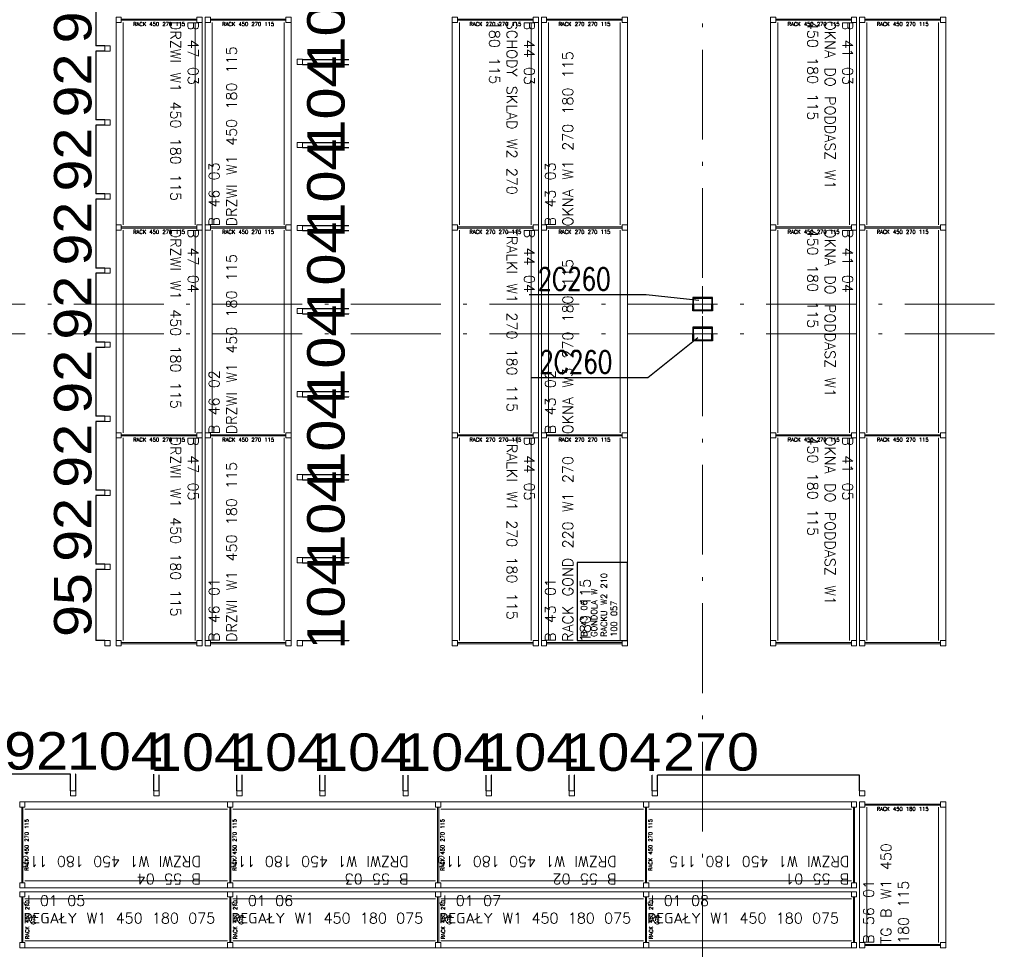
# Model space of a CAD drawing. Extents: x 153948 to 285449, y -89387 to -60195.
# Tile 39 of 108: x 255048 to 256363, y -81102 to -79859. Entities that reach past the tile are written whole.
import ezdxf

# ---------------------------------------------------------------- set-up
doc = ezdxf.new("R2010")
doc.units = 0
doc.header["$LTSCALE"] = 100
doc.header["$MEASUREMENT"] = 0
doc.header["$PDMODE"] = 1
doc.linetypes.add('ACAD_ISO10W100', pattern=[18.5, 12, -3, 0.5, -3])
doc.layers.get('0').update_dxf_attribs({"linetype": 'CONTINUOUS'})
doc.layers.get('DEFPOINTS').update_dxf_attribs({"linetype": 'CONTINUOUS'})
for name, color, linetype in [('1', 2, 'CONTINUOUS'), ('G DRZWI 220', 5, 'CONTINUOUS'), ('K-STA', 2, 'CONTINUOUS'), ('RS Minimasa VBA', 7, 'CONTINUOUS'), ('TEXT', 11, 'CONTINUOUS')]:
    doc.layers.add(name, color=color, linetype=linetype)
for name, color, linetype, lineweight in [('OSIE', 8, 'ACAD_ISO10W100', 15), ('R450', 1, 'CONTINUOUS', 13), ('RS REGAŁY', 7, 'CONTINUOUS', 13)]:
    doc.layers.add(name, color=color, linetype=linetype, lineweight=lineweight)
doc.styles.add('arial', font='arial.ttf', dxfattribs={"width": 1.1})
doc.styles.get("Standard").update_dxf_attribs({"font": 'txt.shx'})
doc.styles.add('TXT3', font='SIMPLEX.SHX', dxfattribs={"width": 0.75, "height": 40})
doc.dimstyles.new('srodek', dxfattribs={"dimscale": 100, "dimtxt": 0.5, "dimasz": 0.002, "dimexe": 0, "dimexo": 0, "dimgap": 0.05, "dimtad": 1, "dimjust": 2, "dimrnd": 0.5, "dimzin": 12, "dimtxsty": 'arial', "dimblk": 'ARCHTICK', "dimcen": 0.002, "dimclrt": 7, "dimazin": 0, "dimtfac": 1, "dimtix": 1, "dimtofl": 0, "dimtmove": 2, "dimatfit": 3, "dimldrblk": 'DOT', "dimfxl": 1, "dimtolj": 1, "dimtzin": 0, "dimarcsym": 0})

# ---------------------------------------------------------------- blocks, each defined once
blk = doc.blocks.new('SC260X2')
at = {"layer": '1'}
for points in [[(-13, 9), (-13, 0), (-12.4, 0), (-12.1, 7, -0.401015), (-11.1, 7.9), (11.1, 7.9, -0.401015), (12.1, 7), (12.4, 0), (13, 0), (13, 9)], [(-13, -9), (-13, 0), (-12.4, 0), (-12.1, -7, 0.401015), (-11.1, -7.9), (11.1, -7.9, 0.401015), (12.1, -7), (12.4, 0), (13, 0), (13, -9)]]:
    blk.add_lwpolyline(points, format="xyb", close=True, dxfattribs=at)
blk = doc.blocks.new('_ARCHTICK')
at = {"color": 0, "linetype": 'ByBlock', "const_width": 0.15}
blk.add_lwpolyline([(-0.5, -0.5), (0.5, 0.5)], dxfattribs=at)
blk = doc.blocks.new('*D784')
at = {"layer": 'DEFPOINTS', "color": 0, "transparency": 16777216}
for p in [(255900.1, -80869.1), (255900.1, -80890.1), (256170.1, -80890.1)]:
    blk.add_point(p, dxfattribs=at)
at = {"layer": 'R450', "color": 0, "lineweight": -2, "transparency": 16777216}
for p, q in [((255900.1, -80890.1), (255900.1, -80869.1)), ((256170.1, -80869.1), (255900.1, -80869.1)), ((256170.1, -80890.1), (256170.1, -80869.1))]:
    blk.add_line(p, q, dxfattribs=at)
at = {"layer": 'R450', "color": 0, "lineweight": -2, "transparency": 16777216, "xscale": 0.2, "yscale": 0.2, "zscale": 0.2, "rotation": 180}
blk.add_blockref('_ARCHTICK', (255900.1, -80869.1), dxfattribs=at)
at = {"layer": 'R450', "color": 0, "lineweight": -2, "transparency": 16777216, "xscale": 0.2, "yscale": 0.2, "zscale": 0.2}
blk.add_blockref('_ARCHTICK', (256170.1, -80869.1), dxfattribs=at)
at = {"layer": 'R450', "color": 7, "transparency": 16777216, "insert": (255971.5, -80838.6), "char_height": 50, "attachment_point": 5, "style": 'arial'}
blk.add_mtext('\\A1;270', dxfattribs=at)
blk = doc.blocks.new('_Dot')
at = {"color": 0, "linetype": 'ByBlock', "lineweight": -2}
blk.add_line((-0.5, 0), (-1, 0), dxfattribs=at)
at = {"color": 0, "linetype": 'ByBlock', "const_width": 0.5}
blk.add_lwpolyline([(-0.25, 0, 1), (0.25, 0, 1)], format="xyb", close=True, dxfattribs=at)
blk = doc.blocks.new('*D785')
at = {"layer": 'DEFPOINTS', "color": 0, "transparency": 16777216}
for p in [(255893.1, -80869.4), (255789.1, -80890.1), (255893.1, -80890.1)]:
    blk.add_point(p, dxfattribs=at)
at = {"layer": 'R450', "color": 0, "lineweight": -2, "transparency": 16777216}
for p, q in [((255789.1, -80869.4), (255788.9, -80869.4)), ((255789.1, -80890.1), (255789.1, -80869.4)), ((255893.1, -80890.1), (255893.1, -80869.4)), ((255893.1, -80869.4), (255893.3, -80869.4))]:
    blk.add_line(p, q, dxfattribs=at)
at = {"layer": 'R450', "color": 0, "lineweight": -2, "transparency": 16777216, "xscale": 0.2, "yscale": 0.2, "zscale": 0.2}
blk.add_blockref('_ARCHTICK', (255789.1, -80869.4), dxfattribs=at)
at = {"layer": 'R450', "color": 0, "lineweight": -2, "transparency": 16777216, "xscale": 0.2, "yscale": 0.2, "zscale": 0.2, "rotation": 180}
blk.add_blockref('_ARCHTICK', (255893.1, -80869.4), dxfattribs=at)
at = {"layer": 'R450', "color": 7, "transparency": 16777216, "insert": (255841.1, -80838.9), "char_height": 50, "attachment_point": 5, "style": 'arial'}
blk.add_mtext('\\A1;104', dxfattribs=at)
blk = doc.blocks.new('*D786')
at = {"layer": 'DEFPOINTS', "color": 0, "transparency": 16777216}
for p in [(255678.1, -80869.4), (255678.1, -80890.1), (255782.1, -80890.1)]:
    blk.add_point(p, dxfattribs=at)
at = {"layer": 'R450', "color": 0, "lineweight": -2, "transparency": 16777216}
for p, q in [((255678.1, -80869.4), (255677.9, -80869.4)), ((255678.1, -80890.1), (255678.1, -80869.4)), ((255782.1, -80890.1), (255782.1, -80869.4)), ((255782.1, -80869.4), (255782.3, -80869.4))]:
    blk.add_line(p, q, dxfattribs=at)
at = {"layer": 'R450', "color": 0, "lineweight": -2, "transparency": 16777216, "xscale": 0.2, "yscale": 0.2, "zscale": 0.2}
blk.add_blockref('_ARCHTICK', (255678.1, -80869.4), dxfattribs=at)
at = {"layer": 'R450', "color": 0, "lineweight": -2, "transparency": 16777216, "xscale": 0.2, "yscale": 0.2, "zscale": 0.2, "rotation": 180}
blk.add_blockref('_ARCHTICK', (255782.1, -80869.4), dxfattribs=at)
at = {"layer": 'R450', "color": 7, "transparency": 16777216, "insert": (255730.1, -80838.9), "char_height": 50, "attachment_point": 5, "style": 'arial'}
blk.add_mtext('\\A1;104', dxfattribs=at)
blk = doc.blocks.new('*D787')
at = {"layer": 'DEFPOINTS', "color": 0, "transparency": 16777216}
for p in [(255567.1, -80869.4), (255567.1, -80890.1), (255671.1, -80890.1)]:
    blk.add_point(p, dxfattribs=at)
at = {"layer": 'R450', "color": 0, "lineweight": -2, "transparency": 16777216}
for p, q in [((255567.1, -80869.4), (255566.9, -80869.4)), ((255567.1, -80890.1), (255567.1, -80869.4)), ((255671.1, -80890.1), (255671.1, -80869.4)), ((255671.1, -80869.4), (255671.3, -80869.4))]:
    blk.add_line(p, q, dxfattribs=at)
at = {"layer": 'R450', "color": 0, "lineweight": -2, "transparency": 16777216, "xscale": 0.2, "yscale": 0.2, "zscale": 0.2}
blk.add_blockref('_ARCHTICK', (255567.1, -80869.4), dxfattribs=at)
at = {"layer": 'R450', "color": 0, "lineweight": -2, "transparency": 16777216, "xscale": 0.2, "yscale": 0.2, "zscale": 0.2, "rotation": 180}
blk.add_blockref('_ARCHTICK', (255671.1, -80869.4), dxfattribs=at)
at = {"layer": 'R450', "color": 7, "transparency": 16777216, "insert": (255619.1, -80838.9), "char_height": 50, "attachment_point": 5, "style": 'arial'}
blk.add_mtext('\\A1;104', dxfattribs=at)
blk = doc.blocks.new('*D788')
at = {"layer": 'DEFPOINTS', "color": 0, "transparency": 16777216}
for p in [(255456.1, -80869.4), (255456.1, -80890.1), (255560.1, -80890.1)]:
    blk.add_point(p, dxfattribs=at)
at = {"layer": 'R450', "color": 0, "lineweight": -2, "transparency": 16777216}
for p, q in [((255456.1, -80869.4), (255455.9, -80869.4)), ((255456.1, -80890.1), (255456.1, -80869.4)), ((255560.1, -80890.1), (255560.1, -80869.4)), ((255560.1, -80869.4), (255560.3, -80869.4))]:
    blk.add_line(p, q, dxfattribs=at)
at = {"layer": 'R450', "color": 0, "lineweight": -2, "transparency": 16777216, "xscale": 0.2, "yscale": 0.2, "zscale": 0.2}
blk.add_blockref('_ARCHTICK', (255456.1, -80869.4), dxfattribs=at)
at = {"layer": 'R450', "color": 0, "lineweight": -2, "transparency": 16777216, "xscale": 0.2, "yscale": 0.2, "zscale": 0.2, "rotation": 180}
blk.add_blockref('_ARCHTICK', (255560.1, -80869.4), dxfattribs=at)
at = {"layer": 'R450', "color": 7, "transparency": 16777216, "insert": (255508.1, -80838.9), "char_height": 50, "attachment_point": 5, "style": 'arial'}
blk.add_mtext('\\A1;104', dxfattribs=at)
blk = doc.blocks.new('*D789')
at = {"layer": 'DEFPOINTS', "color": 0, "transparency": 16777216}
for p in [(255122.9, -80868), (255122.9, -80890.1), (255227.1, -80890.1)]:
    blk.add_point(p, dxfattribs=at)
at = {"layer": 'R450', "color": 0, "lineweight": -2, "transparency": 16777216}
for p, q in [((255122.9, -80868), (255122.7, -80868)), ((255122.9, -80890.1), (255122.9, -80868)), ((255227.1, -80890.1), (255227.1, -80868)), ((255227.1, -80868), (255227.3, -80868))]:
    blk.add_line(p, q, dxfattribs=at)
at = {"layer": 'R450', "color": 0, "lineweight": -2, "transparency": 16777216, "xscale": 0.2, "yscale": 0.2, "zscale": 0.2}
blk.add_blockref('_ARCHTICK', (255122.9, -80868), dxfattribs=at)
at = {"layer": 'R450', "color": 0, "lineweight": -2, "transparency": 16777216, "xscale": 0.2, "yscale": 0.2, "zscale": 0.2, "rotation": 180}
blk.add_blockref('_ARCHTICK', (255227.1, -80868), dxfattribs=at)
at = {"layer": 'R450', "color": 7, "transparency": 16777216, "insert": (255175, -80837.5), "char_height": 50, "attachment_point": 5, "style": 'arial'}
blk.add_mtext('\\A1;104', dxfattribs=at)
blk = doc.blocks.new('*D790')
at = {"layer": 'DEFPOINTS', "color": 0, "transparency": 16777216}
for p in [(255345.1, -80869.4), (255345.1, -80890.1), (255449.1, -80890.1)]:
    blk.add_point(p, dxfattribs=at)
at = {"layer": 'R450', "color": 0, "lineweight": -2, "transparency": 16777216}
for p, q in [((255345.1, -80869.4), (255344.9, -80869.4)), ((255345.1, -80890.1), (255345.1, -80869.4)), ((255449.1, -80890.1), (255449.1, -80869.4)), ((255449.1, -80869.4), (255449.3, -80869.4))]:
    blk.add_line(p, q, dxfattribs=at)
at = {"layer": 'R450', "color": 0, "lineweight": -2, "transparency": 16777216, "xscale": 0.2, "yscale": 0.2, "zscale": 0.2}
blk.add_blockref('_ARCHTICK', (255345.1, -80869.4), dxfattribs=at)
at = {"layer": 'R450', "color": 0, "lineweight": -2, "transparency": 16777216, "xscale": 0.2, "yscale": 0.2, "zscale": 0.2, "rotation": 180}
blk.add_blockref('_ARCHTICK', (255449.1, -80869.4), dxfattribs=at)
at = {"layer": 'R450', "color": 7, "transparency": 16777216, "insert": (255397.1, -80838.9), "char_height": 50, "attachment_point": 5, "style": 'arial'}
blk.add_mtext('\\A1;104', dxfattribs=at)
blk = doc.blocks.new('*D791')
at = {"layer": 'DEFPOINTS', "color": 0, "transparency": 16777216}
for p in [(255234.1, -80869.4), (255234.1, -80890.1), (255338.1, -80890.1)]:
    blk.add_point(p, dxfattribs=at)
at = {"layer": 'R450', "color": 0, "lineweight": -2, "transparency": 16777216}
for p, q in [((255234.1, -80869.4), (255233.9, -80869.4)), ((255234.1, -80890.1), (255234.1, -80869.4)), ((255338.1, -80890.1), (255338.1, -80869.4)), ((255338.1, -80869.4), (255338.3, -80869.4))]:
    blk.add_line(p, q, dxfattribs=at)
at = {"layer": 'R450', "color": 0, "lineweight": -2, "transparency": 16777216, "xscale": 0.2, "yscale": 0.2, "zscale": 0.2}
blk.add_blockref('_ARCHTICK', (255234.1, -80869.4), dxfattribs=at)
at = {"layer": 'R450', "color": 0, "lineweight": -2, "transparency": 16777216, "xscale": 0.2, "yscale": 0.2, "zscale": 0.2, "rotation": 180}
blk.add_blockref('_ARCHTICK', (255338.1, -80869.4), dxfattribs=at)
at = {"layer": 'R450', "color": 7, "transparency": 16777216, "insert": (255286.1, -80838.9), "char_height": 50, "attachment_point": 5, "style": 'arial'}
blk.add_mtext('\\A1;104', dxfattribs=at)
blk = doc.blocks.new('*D792')
at = {"layer": 'DEFPOINTS', "color": 0, "transparency": 16777216}
for p in [(255023.9, -80867.8), (255023.9, -80890.1), (255115.9, -80890.1)]:
    blk.add_point(p, dxfattribs=at)
at = {"layer": 'R450', "color": 0, "lineweight": -2, "transparency": 16777216}
for p, q in [((255023.9, -80890.1), (255023.9, -80867.8)), ((255115.9, -80867.8), (255023.9, -80867.8)), ((255115.9, -80890.1), (255115.9, -80867.8))]:
    blk.add_line(p, q, dxfattribs=at)
at = {"layer": 'R450', "color": 0, "lineweight": -2, "transparency": 16777216, "xscale": 0.2, "yscale": 0.2, "zscale": 0.2, "rotation": 180}
blk.add_blockref('_ARCHTICK', (255023.9, -80867.8), dxfattribs=at)
at = {"layer": 'R450', "color": 0, "lineweight": -2, "transparency": 16777216, "xscale": 0.2, "yscale": 0.2, "zscale": 0.2}
blk.add_blockref('_ARCHTICK', (255115.9, -80867.8), dxfattribs=at)
at = {"layer": 'R450', "color": 7, "transparency": 16777216, "insert": (255069.9, -80837.2), "char_height": 50, "attachment_point": 5, "style": 'arial'}
blk.add_mtext('\\A1;92', dxfattribs=at)
blk = doc.blocks.new('*D796')
at = {"layer": 'DEFPOINTS', "color": 0, "transparency": 16777216}
for p in [(255161.7, -80594.4), (255149.7, -80689.4), (255161.7, -80689.4)]:
    blk.add_point(p, dxfattribs=at)
at = {"layer": 'R450', "color": 0, "lineweight": -2, "transparency": 16777216}
for p, q in [((255161.7, -80594.4), (255149.7, -80594.4)), ((255149.7, -80594.4), (255149.7, -80689.4)), ((255161.7, -80689.4), (255149.7, -80689.4))]:
    blk.add_line(p, q, dxfattribs=at)
at = {"layer": 'R450', "color": 0, "lineweight": -2, "transparency": 16777216, "xscale": 0.2, "yscale": 0.2, "zscale": 0.2}
for p, rotation in [((255149.7, -80594.4), 90), ((255149.7, -80689.4), 270)]:
    blk.add_blockref('_ARCHTICK', p, dxfattribs=dict(at, rotation=rotation))
at = {"layer": 'R450', "color": 7, "transparency": 16777216, "insert": (255119.1, -80641.9), "char_height": 50, "attachment_point": 5, "rotation": 90, "style": 'arial'}
blk.add_mtext('\\A1;95', dxfattribs=at)
blk = doc.blocks.new('*D720')
at = {"layer": 'DEFPOINTS', "color": 0, "transparency": 16777216}
for p in [(255161.7, -80495.4), (255149.7, -80587.4), (255161.7, -80587.4)]:
    blk.add_point(p, dxfattribs=at)
at = {"layer": 'R450', "color": 0, "lineweight": -2, "transparency": 16777216}
for p, q in [((255161.7, -80495.4), (255149.7, -80495.4)), ((255149.7, -80495.4), (255149.7, -80587.4)), ((255161.7, -80587.4), (255149.7, -80587.4))]:
    blk.add_line(p, q, dxfattribs=at)
at = {"layer": 'R450', "color": 0, "lineweight": -2, "transparency": 16777216, "xscale": 0.2, "yscale": 0.2, "zscale": 0.2}
for p, rotation in [((255149.7, -80495.4), 90), ((255149.7, -80587.4), 270)]:
    blk.add_blockref('_ARCHTICK', p, dxfattribs=dict(at, rotation=rotation))
at = {"layer": 'R450', "color": 7, "transparency": 16777216, "insert": (255119.1, -80541.4), "char_height": 50, "attachment_point": 5, "rotation": 90, "style": 'arial'}
blk.add_mtext('\\A1;92', dxfattribs=at)
blk = doc.blocks.new('*D721')
at = {"layer": 'DEFPOINTS', "color": 0, "transparency": 16777216}
for p in [(255161.7, -80396.4), (255149.7, -80488.4), (255161.7, -80488.4)]:
    blk.add_point(p, dxfattribs=at)
at = {"layer": 'R450', "color": 0, "lineweight": -2, "transparency": 16777216}
for p, q in [((255161.7, -80396.4), (255149.7, -80396.4)), ((255149.7, -80396.4), (255149.7, -80488.4)), ((255161.7, -80488.4), (255149.7, -80488.4))]:
    blk.add_line(p, q, dxfattribs=at)
at = {"layer": 'R450', "color": 0, "lineweight": -2, "transparency": 16777216, "xscale": 0.2, "yscale": 0.2, "zscale": 0.2}
for p, rotation in [((255149.7, -80396.4), 90), ((255149.7, -80488.4), 270)]:
    blk.add_blockref('_ARCHTICK', p, dxfattribs=dict(at, rotation=rotation))
at = {"layer": 'R450', "color": 7, "transparency": 16777216, "insert": (255119.1, -80442.4), "char_height": 50, "attachment_point": 5, "rotation": 90, "style": 'arial'}
blk.add_mtext('\\A1;92', dxfattribs=at)
blk = doc.blocks.new('*D722')
at = {"layer": 'DEFPOINTS', "color": 0, "transparency": 16777216}
for p in [(255161.7, -80297.4), (255149.7, -80389.4), (255161.7, -80389.4)]:
    blk.add_point(p, dxfattribs=at)
at = {"layer": 'R450', "color": 0, "lineweight": -2, "transparency": 16777216}
for p, q in [((255161.7, -80297.4), (255149.7, -80297.4)), ((255149.7, -80297.4), (255149.7, -80389.4)), ((255161.7, -80389.4), (255149.7, -80389.4))]:
    blk.add_line(p, q, dxfattribs=at)
at = {"layer": 'R450', "color": 0, "lineweight": -2, "transparency": 16777216, "xscale": 0.2, "yscale": 0.2, "zscale": 0.2}
for p, rotation in [((255149.7, -80297.4), 90), ((255149.7, -80389.4), 270)]:
    blk.add_blockref('_ARCHTICK', p, dxfattribs=dict(at, rotation=rotation))
at = {"layer": 'R450', "color": 7, "transparency": 16777216, "insert": (255119.1, -80343.4), "char_height": 50, "attachment_point": 5, "rotation": 90, "style": 'arial'}
blk.add_mtext('\\A1;92', dxfattribs=at)
blk = doc.blocks.new('*D723')
at = {"layer": 'DEFPOINTS', "color": 0, "transparency": 16777216}
for p in [(255161.7, -80198.4), (255149.7, -80290.4), (255161.7, -80290.4)]:
    blk.add_point(p, dxfattribs=at)
at = {"layer": 'R450', "color": 0, "lineweight": -2, "transparency": 16777216}
for p, q in [((255161.7, -80198.4), (255149.7, -80198.4)), ((255149.7, -80198.4), (255149.7, -80290.4)), ((255161.7, -80290.4), (255149.7, -80290.4))]:
    blk.add_line(p, q, dxfattribs=at)
at = {"layer": 'R450', "color": 0, "lineweight": -2, "transparency": 16777216, "xscale": 0.2, "yscale": 0.2, "zscale": 0.2}
for p, rotation in [((255149.7, -80198.4), 90), ((255149.7, -80290.4), 270)]:
    blk.add_blockref('_ARCHTICK', p, dxfattribs=dict(at, rotation=rotation))
at = {"layer": 'R450', "color": 7, "transparency": 16777216, "insert": (255119.1, -80244.4), "char_height": 50, "attachment_point": 5, "rotation": 90, "style": 'arial'}
blk.add_mtext('\\A1;92', dxfattribs=at)
blk = doc.blocks.new('*D724')
at = {"layer": 'DEFPOINTS', "color": 0, "transparency": 16777216}
for p in [(255161.7, -80099.4), (255149.7, -80191.4), (255161.7, -80191.4)]:
    blk.add_point(p, dxfattribs=at)
at = {"layer": 'R450', "color": 0, "lineweight": -2, "transparency": 16777216}
for p, q in [((255161.7, -80099.4), (255149.7, -80099.4)), ((255149.7, -80099.4), (255149.7, -80191.4)), ((255161.7, -80191.4), (255149.7, -80191.4))]:
    blk.add_line(p, q, dxfattribs=at)
at = {"layer": 'R450', "color": 0, "lineweight": -2, "transparency": 16777216, "xscale": 0.2, "yscale": 0.2, "zscale": 0.2}
for p, rotation in [((255149.7, -80099.4), 90), ((255149.7, -80191.4), 270)]:
    blk.add_blockref('_ARCHTICK', p, dxfattribs=dict(at, rotation=rotation))
at = {"layer": 'R450', "color": 7, "transparency": 16777216, "insert": (255119.1, -80145.4), "char_height": 50, "attachment_point": 5, "rotation": 90, "style": 'arial'}
blk.add_mtext('\\A1;92', dxfattribs=at)
blk = doc.blocks.new('*D725')
at = {"layer": 'DEFPOINTS', "color": 0, "transparency": 16777216}
for p in [(255161.7, -80000.4), (255149.7, -80092.4), (255161.7, -80092.4)]:
    blk.add_point(p, dxfattribs=at)
at = {"layer": 'R450', "color": 0, "lineweight": -2, "transparency": 16777216}
for p, q in [((255161.7, -80000.4), (255149.7, -80000.4)), ((255149.7, -80000.4), (255149.7, -80092.4)), ((255161.7, -80092.4), (255149.7, -80092.4))]:
    blk.add_line(p, q, dxfattribs=at)
at = {"layer": 'R450', "color": 0, "lineweight": -2, "transparency": 16777216, "xscale": 0.2, "yscale": 0.2, "zscale": 0.2}
for p, rotation in [((255149.7, -80000.4), 90), ((255149.7, -80092.4), 270)]:
    blk.add_blockref('_ARCHTICK', p, dxfattribs=dict(at, rotation=rotation))
at = {"layer": 'R450', "color": 7, "transparency": 16777216, "insert": (255119.1, -80046.4), "char_height": 50, "attachment_point": 5, "rotation": 90, "style": 'arial'}
blk.add_mtext('\\A1;92', dxfattribs=at)
blk = doc.blocks.new('*D726')
at = {"layer": 'DEFPOINTS', "color": 0, "transparency": 16777216}
for p in [(255161.7, -79901.4), (255149.7, -79993.4), (255161.7, -79993.4)]:
    blk.add_point(p, dxfattribs=at)
at = {"layer": 'R450', "color": 0, "lineweight": -2, "transparency": 16777216}
for p, q in [((255161.7, -79901.4), (255149.7, -79901.4)), ((255149.7, -79901.4), (255149.7, -79993.4)), ((255161.7, -79993.4), (255149.7, -79993.4))]:
    blk.add_line(p, q, dxfattribs=at)
at = {"layer": 'R450', "color": 0, "lineweight": -2, "transparency": 16777216, "xscale": 0.2, "yscale": 0.2, "zscale": 0.2}
for p, rotation in [((255149.7, -79901.4), 90), ((255149.7, -79993.4), 270)]:
    blk.add_blockref('_ARCHTICK', p, dxfattribs=dict(at, rotation=rotation))
at = {"layer": 'R450', "color": 7, "transparency": 16777216, "insert": (255119.1, -79947.4), "char_height": 50, "attachment_point": 5, "rotation": 90, "style": 'arial'}
blk.add_mtext('\\A1;92', dxfattribs=at)
blk = doc.blocks.new('*D727')
at = {"layer": 'DEFPOINTS', "color": 0, "transparency": 16777216}
for p in [(255161.7, -79802.4), (255149.7, -79894.4), (255161.7, -79894.4)]:
    blk.add_point(p, dxfattribs=at)
at = {"layer": 'R450', "color": 0, "lineweight": -2, "transparency": 16777216}
for p, q in [((255161.7, -79802.4), (255149.7, -79802.4)), ((255149.7, -79802.4), (255149.7, -79894.4)), ((255161.7, -79894.4), (255149.7, -79894.4))]:
    blk.add_line(p, q, dxfattribs=at)
at = {"layer": 'R450', "color": 0, "lineweight": -2, "transparency": 16777216, "xscale": 0.2, "yscale": 0.2, "zscale": 0.2}
for p, rotation in [((255149.7, -79802.4), 90), ((255149.7, -79894.4), 270)]:
    blk.add_blockref('_ARCHTICK', p, dxfattribs=dict(at, rotation=rotation))
at = {"layer": 'R450', "color": 7, "transparency": 16777216, "insert": (255119.1, -79848.4), "char_height": 50, "attachment_point": 5, "rotation": 90, "style": 'arial'}
blk.add_mtext('\\A1;92', dxfattribs=at)
blk = doc.blocks.new('*D735')
at = {"layer": 'DEFPOINTS', "color": 0, "transparency": 16777216}
for p in [(255425.7, -79808.4), (255425.7, -79912.4), (255487.9, -79912.4)]:
    blk.add_point(p, dxfattribs=at)
at = {"layer": 'R450', "color": 0, "lineweight": -2, "transparency": 16777216}
for p, q in [((255425.7, -79808.4), (255487.9, -79808.4)), ((255487.9, -79808.4), (255487.9, -79808.2)), ((255425.7, -79912.4), (255487.9, -79912.4)), ((255487.9, -79912.4), (255487.9, -79912.6))]:
    blk.add_line(p, q, dxfattribs=at)
at = {"layer": 'R450', "color": 0, "lineweight": -2, "transparency": 16777216, "xscale": 0.2, "yscale": 0.2, "zscale": 0.2}
for p, rotation in [((255487.9, -79808.4), 270), ((255487.9, -79912.4), 90)]:
    blk.add_blockref('_ARCHTICK', p, dxfattribs=dict(at, rotation=rotation))
at = {"layer": 'R450', "color": 7, "transparency": 16777216, "insert": (255457.4, -79860.4), "char_height": 50, "attachment_point": 5, "rotation": 90, "style": 'arial'}
blk.add_mtext('\\A1;104', dxfattribs=at)
blk = doc.blocks.new('*D736')
at = {"layer": 'DEFPOINTS', "color": 0, "transparency": 16777216}
for p in [(255425.7, -79919.4), (255425.7, -80023.4), (255487.9, -80023.4)]:
    blk.add_point(p, dxfattribs=at)
at = {"layer": 'R450', "color": 0, "lineweight": -2, "transparency": 16777216}
for p, q in [((255425.7, -79919.4), (255487.9, -79919.4)), ((255487.9, -79919.4), (255487.9, -79919.2)), ((255425.7, -80023.4), (255487.9, -80023.4)), ((255487.9, -80023.4), (255487.9, -80023.6))]:
    blk.add_line(p, q, dxfattribs=at)
at = {"layer": 'R450', "color": 0, "lineweight": -2, "transparency": 16777216, "xscale": 0.2, "yscale": 0.2, "zscale": 0.2}
for p, rotation in [((255487.9, -79919.4), 270), ((255487.9, -80023.4), 90)]:
    blk.add_blockref('_ARCHTICK', p, dxfattribs=dict(at, rotation=rotation))
at = {"layer": 'R450', "color": 7, "transparency": 16777216, "insert": (255457.4, -79971.4), "char_height": 50, "attachment_point": 5, "rotation": 90, "style": 'arial'}
blk.add_mtext('\\A1;104', dxfattribs=at)
blk = doc.blocks.new('*D737')
at = {"layer": 'DEFPOINTS', "color": 0, "transparency": 16777216}
for p in [(255425.7, -80030.4), (255425.7, -80134.4), (255487.9, -80134.4)]:
    blk.add_point(p, dxfattribs=at)
at = {"layer": 'R450', "color": 0, "lineweight": -2, "transparency": 16777216}
for p, q in [((255425.7, -80030.4), (255487.9, -80030.4)), ((255487.9, -80030.4), (255487.9, -80030.2)), ((255425.7, -80134.4), (255487.9, -80134.4)), ((255487.9, -80134.4), (255487.9, -80134.6))]:
    blk.add_line(p, q, dxfattribs=at)
at = {"layer": 'R450', "color": 0, "lineweight": -2, "transparency": 16777216, "xscale": 0.2, "yscale": 0.2, "zscale": 0.2}
for p, rotation in [((255487.9, -80030.4), 270), ((255487.9, -80134.4), 90)]:
    blk.add_blockref('_ARCHTICK', p, dxfattribs=dict(at, rotation=rotation))
at = {"layer": 'R450', "color": 7, "transparency": 16777216, "insert": (255457.4, -80082.4), "char_height": 50, "attachment_point": 5, "rotation": 90, "style": 'arial'}
blk.add_mtext('\\A1;104', dxfattribs=at)
blk = doc.blocks.new('*D738')
at = {"layer": 'DEFPOINTS', "color": 0, "transparency": 16777216}
for p in [(255425.7, -80141.4), (255425.7, -80245.4), (255487.9, -80245.4)]:
    blk.add_point(p, dxfattribs=at)
at = {"layer": 'R450', "color": 0, "lineweight": -2, "transparency": 16777216}
for p, q in [((255425.7, -80141.4), (255487.9, -80141.4)), ((255487.9, -80141.4), (255487.9, -80141.2)), ((255425.7, -80245.4), (255487.9, -80245.4)), ((255487.9, -80245.4), (255487.9, -80245.6))]:
    blk.add_line(p, q, dxfattribs=at)
at = {"layer": 'R450', "color": 0, "lineweight": -2, "transparency": 16777216, "xscale": 0.2, "yscale": 0.2, "zscale": 0.2}
for p, rotation in [((255487.9, -80141.4), 270), ((255487.9, -80245.4), 90)]:
    blk.add_blockref('_ARCHTICK', p, dxfattribs=dict(at, rotation=rotation))
at = {"layer": 'R450', "color": 7, "transparency": 16777216, "insert": (255457.4, -80193.4), "char_height": 50, "attachment_point": 5, "rotation": 90, "style": 'arial'}
blk.add_mtext('\\A1;104', dxfattribs=at)
blk = doc.blocks.new('*D739')
at = {"layer": 'DEFPOINTS', "color": 0, "transparency": 16777216}
for p in [(255425.7, -80252.4), (255425.7, -80356.4), (255487.9, -80356.4)]:
    blk.add_point(p, dxfattribs=at)
at = {"layer": 'R450', "color": 0, "lineweight": -2, "transparency": 16777216}
for p, q in [((255425.7, -80252.4), (255487.9, -80252.4)), ((255487.9, -80252.4), (255487.9, -80252.2)), ((255425.7, -80356.4), (255487.9, -80356.4)), ((255487.9, -80356.4), (255487.9, -80356.6))]:
    blk.add_line(p, q, dxfattribs=at)
at = {"layer": 'R450', "color": 0, "lineweight": -2, "transparency": 16777216, "xscale": 0.2, "yscale": 0.2, "zscale": 0.2}
for p, rotation in [((255487.9, -80252.4), 270), ((255487.9, -80356.4), 90)]:
    blk.add_blockref('_ARCHTICK', p, dxfattribs=dict(at, rotation=rotation))
at = {"layer": 'R450', "color": 7, "transparency": 16777216, "insert": (255457.4, -80304.4), "char_height": 50, "attachment_point": 5, "rotation": 90, "style": 'arial'}
blk.add_mtext('\\A1;104', dxfattribs=at)
blk = doc.blocks.new('*D740')
at = {"layer": 'DEFPOINTS', "color": 0, "transparency": 16777216}
for p in [(255425.7, -80363.4), (255425.7, -80467.4), (255487.9, -80467.4)]:
    blk.add_point(p, dxfattribs=at)
at = {"layer": 'R450', "color": 0, "lineweight": -2, "transparency": 16777216}
for p, q in [((255425.7, -80363.4), (255487.9, -80363.4)), ((255487.9, -80363.4), (255487.9, -80363.2)), ((255425.7, -80467.4), (255487.9, -80467.4)), ((255487.9, -80467.4), (255487.9, -80467.6))]:
    blk.add_line(p, q, dxfattribs=at)
at = {"layer": 'R450', "color": 0, "lineweight": -2, "transparency": 16777216, "xscale": 0.2, "yscale": 0.2, "zscale": 0.2}
for p, rotation in [((255487.9, -80363.4), 270), ((255487.9, -80467.4), 90)]:
    blk.add_blockref('_ARCHTICK', p, dxfattribs=dict(at, rotation=rotation))
at = {"layer": 'R450', "color": 7, "transparency": 16777216, "insert": (255457.4, -80415.4), "char_height": 50, "attachment_point": 5, "rotation": 90, "style": 'arial'}
blk.add_mtext('\\A1;104', dxfattribs=at)
blk = doc.blocks.new('*D741')
at = {"layer": 'DEFPOINTS', "color": 0, "transparency": 16777216}
for p in [(255425.7, -80474.4), (255425.7, -80578.4), (255487.9, -80578.4)]:
    blk.add_point(p, dxfattribs=at)
at = {"layer": 'R450', "color": 0, "lineweight": -2, "transparency": 16777216}
for p, q in [((255425.7, -80474.4), (255487.9, -80474.4)), ((255487.9, -80474.4), (255487.9, -80474.2)), ((255425.7, -80578.4), (255487.9, -80578.4)), ((255487.9, -80578.4), (255487.9, -80578.6))]:
    blk.add_line(p, q, dxfattribs=at)
at = {"layer": 'R450', "color": 0, "lineweight": -2, "transparency": 16777216, "xscale": 0.2, "yscale": 0.2, "zscale": 0.2}
for p, rotation in [((255487.9, -80474.4), 270), ((255487.9, -80578.4), 90)]:
    blk.add_blockref('_ARCHTICK', p, dxfattribs=dict(at, rotation=rotation))
at = {"layer": 'R450', "color": 7, "transparency": 16777216, "insert": (255457.4, -80526.4), "char_height": 50, "attachment_point": 5, "rotation": 90, "style": 'arial'}
blk.add_mtext('\\A1;104', dxfattribs=at)
blk = doc.blocks.new('*D742')
at = {"layer": 'DEFPOINTS', "color": 0, "transparency": 16777216}
for p in [(255425.7, -80585.4), (255425.7, -80689.4), (255487.9, -80689.4)]:
    blk.add_point(p, dxfattribs=at)
at = {"layer": 'R450', "color": 0, "lineweight": -2, "transparency": 16777216}
for p, q in [((255425.7, -80585.4), (255487.9, -80585.4)), ((255487.9, -80585.4), (255487.9, -80585.2)), ((255425.7, -80689.4), (255487.9, -80689.4)), ((255487.9, -80689.4), (255487.9, -80689.6))]:
    blk.add_line(p, q, dxfattribs=at)
at = {"layer": 'R450', "color": 0, "lineweight": -2, "transparency": 16777216, "xscale": 0.2, "yscale": 0.2, "zscale": 0.2}
for p, rotation in [((255487.9, -80585.4), 270), ((255487.9, -80689.4), 90)]:
    blk.add_blockref('_ARCHTICK', p, dxfattribs=dict(at, rotation=rotation))
at = {"layer": 'R450', "color": 7, "transparency": 16777216, "insert": (255457.4, -80637.4), "char_height": 50, "attachment_point": 5, "rotation": 90, "style": 'arial'}
blk.add_mtext('\\A1;104', dxfattribs=at)
blk = doc.blocks.new('RACK 450 270 115')
at = {"color": 1}
for p, q in [((2.75, 108), (2.75, 7)), ((4.25, 108), (4.25, 7)), ((7, 115), (277.8, 115)), ((7, 105.5), (277.8, 105.5)), ((7, 9.5), (277.8, 9.5)), ((7, 0), (277.8, 0))]:
    blk.add_line(p, q, dxfattribs=at)
for points in [[(0, 108), (7, 108), (7, 115), (0, 115)], [(0, 0), (7, 0), (7, 7), (0, 7)]]:
    blk.add_lwpolyline(points, close=True, dxfattribs=at)
at = {"color": 1, "insert": (9.25, 57.5), "char_height": 5, "width": 101, "attachment_point": 5, "rotation": 90}
blk.add_mtext('RACK 450 270 115', dxfattribs=at)
blk = doc.blocks.new('NOGA RACK 450 007 115')
at = {"color": 1}
for p, q in [((2.75, 108), (2.75, 7)), ((4.25, 108), (4.25, 7))]:
    blk.add_line(p, q, dxfattribs=at)
for points in [[(0, 108), (7, 108), (7, 115), (0, 115)], [(0, 0), (7, 0), (7, 7), (0, 7)]]:
    blk.add_lwpolyline(points, close=True, dxfattribs=at)
blk = doc.blocks.new('RACK 270 270 115')
at = {"color": 5}
for p, q in [((2.75, 108), (2.75, 7)), ((4.25, 108), (4.25, 7)), ((7, 115), (277.8, 115)), ((7, 105.5), (277.8, 105.5)), ((7, 9.5), (277.8, 9.5)), ((7, 0), (277.8, 0))]:
    blk.add_line(p, q, dxfattribs=at)
for points in [[(0, 108), (7, 108), (7, 115), (0, 115)], [(0, 0), (7, 0), (7, 7), (0, 7)]]:
    blk.add_lwpolyline(points, close=True, dxfattribs=at)
at = {"color": 5, "insert": (9.25, 57.5), "char_height": 5, "width": 101, "attachment_point": 5, "rotation": 90}
blk.add_mtext('RACK 270 270 115', dxfattribs=at)
blk = doc.blocks.new('NOGA RACK 270 007 115')
at = {"color": 5}
for p, q in [((2.75, 108), (2.75, 7)), ((4.25, 108), (4.25, 7))]:
    blk.add_line(p, q, dxfattribs=at)
for points in [[(0, 108), (7, 108), (7, 115), (0, 115)], [(0, 0), (7, 0), (7, 7), (0, 7)]]:
    blk.add_lwpolyline(points, close=True, dxfattribs=at)
blk = doc.blocks.new('RACK 450 180 115')
at = {"color": 1}
for p, q in [((2.75, 108), (2.75, 7)), ((4.25, 108), (4.25, 7)), ((7, 115), (187.8, 115)), ((7, 105.5), (187.8, 105.5)), ((7, 9.5), (187.8, 9.5)), ((7, 0), (187.8, 0))]:
    blk.add_line(p, q, dxfattribs=at)
for points in [[(0, 108), (7, 108), (7, 115), (0, 115)], [(0, 0), (7, 0), (7, 7), (0, 7)]]:
    blk.add_lwpolyline(points, close=True, dxfattribs=at)
at = {"color": 1, "insert": (9.25, 57.5), "char_height": 5, "width": 101, "attachment_point": 5, "rotation": 90}
blk.add_mtext('RACK 450 180 115', dxfattribs=at)
blk = doc.blocks.new('RACK 450 270 075')
at = {"color": 1}
for p, q in [((2.75, 68), (2.75, 7)), ((4.25, 68), (4.25, 7)), ((7, 75), (277.8, 75)), ((7, 65.5), (277.8, 65.5)), ((7, 9.5), (277.8, 9.5)), ((7, 0), (277.8, 0))]:
    blk.add_line(p, q, dxfattribs=at)
for points in [[(0, 68), (7, 68), (7, 75), (0, 75)], [(0, 0), (7, 0), (7, 7), (0, 7)]]:
    blk.add_lwpolyline(points, close=True, dxfattribs=at)
at = {"color": 1, "insert": (14.25, 37.5), "char_height": 5, "width": 61, "attachment_point": 5, "rotation": 90}
blk.add_mtext('RACK 450 270 075', dxfattribs=at)
blk = doc.blocks.new('NOGA RACK 450 007 075')
at = {"color": 1}
for p, q in [((2.8, 68), (2.8, 7)), ((4.2, 68), (4.2, 7))]:
    blk.add_line(p, q, dxfattribs=at)
for points in [[(0, 68), (7, 68), (7, 75), (0, 75)], [(0, 0), (7, 0), (7, 7), (0, 7)]]:
    blk.add_lwpolyline(points, close=True, dxfattribs=at)

msp = doc.modelspace()

# ---------------------------------------------------------------- linework, layer by layer
at = {"layer": 'G DRZWI 220'}
msp.add_lwpolyline([(255859.92, -80689.37), (255859.92, -80584.97), (255792.92, -80584.97), (255792.92, -80689.37)], close=True, dxfattribs=at)
at = {"layer": 'OSIE', "ltscale": 0.1}
for p, q in [((255960.4, -86679.55), (255960.4, -73374.65)), ((247720.4, -80239.55), (263229.19, -80239.55)), ((247720.4, -80279.55), (263229.19, -80279.55))]:
    msp.add_line(p, q, dxfattribs=at)
at = {"layer": 'OSIE', "ltscale": 0.5}
for p, q in [((255960.4, -80252.33), (255960.4, -80215.71)), ((255960.4, -80252.33), (255960.4, -80215.71)), ((255960.4, -80292.33), (255960.4, -80255.71)), ((255960.4, -80292.33), (255960.4, -80255.71))]:
    msp.add_line(p, q, dxfattribs=at)
at = {"layer": 'R450'}
for points in [[(255168.68, -79894.37), (255161.68, -79894.37), (255161.68, -79901.37), (255168.68, -79901.37)], [(255425.68, -79912.37), (255418.68, -79912.37), (255418.68, -79919.37), (255425.68, -79919.37)], [(255168.68, -79993.37), (255161.68, -79993.37), (255161.68, -80000.37), (255168.68, -80000.37)], [(255425.68, -80023.37), (255418.68, -80023.37), (255418.68, -80030.37), (255425.68, -80030.37)], [(255168.68, -80092.37), (255161.68, -80092.37), (255161.68, -80099.37), (255168.68, -80099.37)], [(255425.68, -80134.37), (255418.68, -80134.37), (255418.68, -80141.37), (255425.68, -80141.37)], [(255168.68, -80191.37), (255161.68, -80191.37), (255161.68, -80198.37), (255168.68, -80198.37)], [(255425.68, -80245.37), (255418.68, -80245.37), (255418.68, -80252.37), (255425.68, -80252.37)], [(255168.68, -80290.37), (255161.68, -80290.37), (255161.68, -80297.37), (255168.68, -80297.37)], [(255425.68, -80356.37), (255418.68, -80356.37), (255418.68, -80363.37), (255425.68, -80363.37)], [(255168.68, -80389.37), (255161.68, -80389.37), (255161.68, -80396.37), (255168.68, -80396.37)], [(255425.68, -80467.37), (255418.68, -80467.37), (255418.68, -80474.37), (255425.68, -80474.37)], [(255168.68, -80488.37), (255161.68, -80488.37), (255161.68, -80495.37), (255168.68, -80495.37)], [(255168.68, -80587.37), (255161.68, -80587.37), (255161.68, -80594.37), (255168.68, -80594.37)], [(255425.68, -80578.37), (255418.68, -80578.37), (255418.68, -80585.37), (255425.68, -80585.37)], [(255168.68, -80689.37), (255161.68, -80689.37), (255161.68, -80696.37), (255168.68, -80696.37)], [(255425.68, -80689.37), (255418.68, -80689.37), (255418.68, -80696.37), (255425.68, -80696.37)], [(255122.93, -80890.13), (255115.93, -80890.13), (255115.93, -80897.13), (255122.93, -80897.13)], [(255234.13, -80890.13), (255227.13, -80890.13), (255227.13, -80897.13), (255234.13, -80897.13)], [(255345.13, -80890.13), (255338.13, -80890.13), (255338.13, -80897.13), (255345.13, -80897.13)], [(255456.13, -80890.13), (255449.13, -80890.13), (255449.13, -80897.13), (255456.13, -80897.13)], [(255567.13, -80890.13), (255560.13, -80890.13), (255560.13, -80897.13), (255567.13, -80897.13)], [(255678.13, -80890.13), (255671.13, -80890.13), (255671.13, -80897.13), (255678.13, -80897.13)], [(255789.13, -80890.13), (255782.13, -80890.13), (255782.13, -80897.13), (255789.13, -80897.13)], [(255900.13, -80890.13), (255893.13, -80890.13), (255893.13, -80897.13), (255900.13, -80897.13)], [(256177.13, -80890.13), (256170.13, -80890.13), (256170.13, -80897.13), (256177.13, -80897.13)]]:
    msp.add_lwpolyline(points, close=True, dxfattribs=at)
at = {"layer": 'TEXT'}
for p, q in [((255728.54, -80226.61), (255884.73, -80226.61)), ((255884.73, -80226.61), (255955.4, -80234.55)), ((255886.99, -80337.53), (255953.86, -80284.05)), ((255730.8, -80337.53), (255886.99, -80337.53))]:
    msp.add_line(p, q, dxfattribs=at)

# ---------------------------------------------------------------- block references
at = {"layer": 'K-STA', "ltscale": 0.5}
for p in [(255960.4, -80239.55), (255960.4, -80279.55)]:
    msp.add_blockref('SC260X2', p, dxfattribs=at)
at = {"layer": 'RS REGAŁY', "rotation": 270}
for name, p in [('RACK 450 270 115', (255176.68, -79855.97)), ('RACK 450 270 115', (255295.68, -79855.97)), ('RACK 270 270 115', (255625.92, -79855.97)), ('RACK 270 270 115', (255744.92, -79855.97)), ('RACK 450 270 115', (256051.13, -79855.97)), ('RACK 450 270 115', (256170.13, -79855.97)), ('RACK 450 270 115', (255176.68, -80133.77)), ('RACK 450 270 115', (255295.68, -80133.77)), ('RACK 270 270 115', (255625.92, -80133.77)), ('RACK 270 270 115', (255744.92, -80133.77)), ('RACK 450 270 115', (256051.13, -80133.77)), ('RACK 450 270 115', (256170.13, -80133.77)), ('RACK 450 270 115', (255176.68, -80411.57)), ('RACK 450 270 115', (255295.68, -80411.57)), ('RACK 270 270 115', (255625.92, -80411.57)), ('RACK 270 270 115', (255744.92, -80411.57)), ('RACK 450 270 115', (256051.13, -80411.57)), ('RACK 450 270 115', (256170.13, -80411.57)), ('NOGA RACK 450 007 115', (255176.68, -80689.37)), ('NOGA RACK 450 007 115', (255295.68, -80689.37)), ('NOGA RACK 270 007 115', (255625.92, -80689.37)), ('NOGA RACK 270 007 115', (255744.92, -80689.37)), ('NOGA RACK 450 007 115', (256051.13, -80689.37)), ('NOGA RACK 450 007 115', (256170.13, -80689.37)), ('RACK 450 180 115', (256170.13, -80905.13)), ('NOGA RACK 450 007 115', (256170.13, -81092.93))]:
    msp.add_blockref(name, p, dxfattribs=at)
at = {"layer": 'RS REGAŁY'}
for name, p in [('RACK 450 270 115', (255047.93, -81020.13)), ('RACK 450 270 115', (255325.73, -81020.13)), ('RACK 450 270 115', (255603.53, -81020.13)), ('RACK 450 270 115', (255881.33, -81020.13)), ('NOGA RACK 450 007 115', (256159.13, -81020.13)), ('RACK 450 270 075', (255047.93, -81100.13)), ('RACK 450 270 075', (255325.73, -81100.13)), ('RACK 450 270 075', (255603.53, -81100.13)), ('RACK 450 270 075', (255881.33, -81100.13)), ('NOGA RACK 450 007 075', (256159.13, -81100.13))]:
    msp.add_blockref(name, p, dxfattribs=at)

# ---------------------------------------------------------------- texts
at = {"layer": 'RS Minimasa VBA', "attachment_point": 1}
for s, insert, char_height, width, rotation in [('B 47 03^M^JDRZWI W1 450 180 115', (255286.68, -79860.97), 14, 272.8, 270), ('B 44 03^M^JSCHODY SKLAD W2 270 180 115', (255735.92, -79860.97), 14, 272.8, 270), ('B 41 03^M^JOKNA DO PODDASZ W1 450 180 115', (256161.13, -79860.97), 14, 272.8, 270), ('B 46 03^M^JDRZWI W1 450 180 115', (255300.68, -80135.77), 14, 272.8, 90), ('B 43 03^M^JOKNA W1 270 180 115', (255749.92, -80135.77), 14, 272.8, 90), ('B 44 04^M^JTRALKI W1 270 180 115', (255735.92, -80138.77), 14, 272.8, 270), ('B 41 04^M^JOKNA DO PODDASZ W1 450 180 115', (256161.13, -80138.77), 14, 272.8, 270), ('B 47 04^M^JDRZWI W1 450 180 115', (255286.68, -80138.77), 14, 272.8, 270), ('B 46 02^M^JDRZWI W1 450 180 115', (255300.68, -80413.57), 14, 272.8, 90), ('B 43 02^M^JOKNA W3 270 180 115', (255749.92, -80413.57), 14, 272.8, 90), ('B 47 05^M^JDRZWI W1 450 180 115', (255286.68, -80416.57), 14, 272.8, 270), ('B 44 05^M^JTRALKI W1 270 180 115', (255735.92, -80416.57), 14, 272.8, 270), ('B 41 05^M^JOKNA DO PODDASZ W1 450 180 115', (256161.13, -80416.57), 14, 272.8, 270), ('B 43 01^M^JRACK GOND 220 W1 270 180 115', (255749.92, -80691.37), 14, 272.8, 90), ('B 46 01^M^JDRZWI W1 450 180 115', (255300.68, -80691.37), 14, 272.8, 90), ('B 43 06^M^JGONDOLA W RACKU W2 210 100 057', (255797.92, -80684.37), 8, 99.4, 90), ('B 56 01^M^JTG B W1 450 180 115', (256175.13, -81094.93), 14, 189.8, 90), ('B 55 04^M^JDRZWI W1 450 180 115', (255289.93, -81015.13), 14, 272.8, 180), ('B 55 03^M^JDRZWI W1 450 180 115', (255567.73, -81015.13), 14, 272.8, 180), ('B 55 02^M^JDRZWI W1 450 180 115', (255845.53, -81015.13), 14, 272.8, 180), ('B 55 01^M^JDRZWI W1 450 180 115', (256156.33, -81015.13), 14, 305.8, 180)]:
    msp.add_mtext(s, dxfattribs=dict(at, insert=insert, char_height=char_height, width=width, rotation=rotation))
at = {"layer": 'RS Minimasa VBA', "char_height": 14, "width": 272.8, "attachment_point": 1}
for s, insert in [('J 01 05^M^JREGAŁY W1 450 180 075', (255052.93, -81030.13)), ('J 01 06^M^JREGAŁY W1 450 180 075', (255330.73, -81030.13)), ('J 01 07^M^JREGAŁY W1 450 180 075', (255608.53, -81030.13)), ('J 01 08^M^JREGAŁY W1 450 180 075', (255886.33, -81030.13))]:
    msp.add_mtext(s, dxfattribs=dict(at, insert=insert))
at = {"layer": 'TEXT', "style": 'TXT3', "width": 0.75}
for p in [(255739.98, -80221.14), (255742.25, -80332.06)]:
    msp.add_text('2C260', height=30, dxfattribs=at).set_placement(p)

# ---------------------------------------------------------------- dimensions: what is measured, and where the dimension line sits
at = {"layer": 'R450'}
for base, p1, p2, picture, middle in [((255149.66, -79894.37), (255161.68, -79802.37), (255161.68, -79894.37), '*D727', (255119.14, -79848.37)), ((255487.93, -79912.37), (255425.68, -79808.37), (255425.68, -79912.37), '*D735', (255457.4, -79860.37)), ((255149.66, -79993.37), (255161.68, -79901.37), (255161.68, -79993.37), '*D726', (255119.14, -79947.37)), ((255487.93, -80023.37), (255425.68, -79919.37), (255425.68, -80023.37), '*D736', (255457.4, -79971.37)), ((255149.66, -80092.37), (255161.68, -80000.37), (255161.68, -80092.37), '*D725', (255119.14, -80046.37)), ((255487.93, -80134.37), (255425.68, -80030.37), (255425.68, -80134.37), '*D737', (255457.4, -80082.37)), ((255149.66, -80191.37), (255161.68, -80099.37), (255161.68, -80191.37), '*D724', (255119.14, -80145.37)), ((255487.93, -80245.37), (255425.68, -80141.37), (255425.68, -80245.37), '*D738', (255457.4, -80193.37)), ((255149.66, -80290.37), (255161.68, -80198.37), (255161.68, -80290.37), '*D723', (255119.14, -80244.37)), ((255487.93, -80356.37), (255425.68, -80252.37), (255425.68, -80356.37), '*D739', (255457.4, -80304.37)), ((255149.66, -80389.37), (255161.68, -80297.37), (255161.68, -80389.37), '*D722', (255119.14, -80343.37)), ((255487.93, -80467.37), (255425.68, -80363.37), (255425.68, -80467.37), '*D740', (255457.4, -80415.37)), ((255149.66, -80488.37), (255161.68, -80396.37), (255161.68, -80488.37), '*D721', (255119.14, -80442.37)), ((255487.93, -80578.37), (255425.68, -80474.37), (255425.68, -80578.37), '*D741', (255457.4, -80526.37)), ((255149.66, -80587.37), (255161.68, -80495.37), (255161.68, -80587.37), '*D720', (255119.14, -80541.37)), ((255487.93, -80689.37), (255425.68, -80585.37), (255425.68, -80689.37), '*D742', (255457.4, -80637.37)), ((255149.66, -80689.37), (255161.68, -80594.37), (255161.68, -80689.37), '*D796', (255119.14, -80641.87))]:
    dim = msp.add_linear_dim(base=base, p1=p1, p2=p2, angle=90, dimstyle='srodek', override={"dimdec": 0, "dimrnd": 0, "dimtdec": 0, "dimfxl": 24, "dimfxlon": 1}, dxfattribs=at)
    dim.commit()
    dim.dimension.update_dxf_attribs({"geometry": picture, "text_midpoint": middle})
for base, p1, p2, picture, middle in [((255023.93, -80867.77), (255115.93, -80890.13), (255023.93, -80890.13), '*D792', (255069.93, -80837.24)), ((255122.93, -80868.02), (255227.13, -80890.13), (255122.93, -80890.13), '*D789', (255175.03, -80837.49)), ((255234.13, -80869.4), (255338.13, -80890.13), (255234.13, -80890.13), '*D791', (255286.13, -80838.87)), ((255345.13, -80869.4), (255449.13, -80890.13), (255345.13, -80890.13), '*D790', (255397.13, -80838.87)), ((255456.13, -80869.4), (255560.13, -80890.13), (255456.13, -80890.13), '*D788', (255508.13, -80838.87)), ((255567.13, -80869.4), (255671.13, -80890.13), (255567.13, -80890.13), '*D787', (255619.13, -80838.87)), ((255678.13, -80869.4), (255782.13, -80890.13), (255678.13, -80890.13), '*D786', (255730.13, -80838.87)), ((255893.13, -80869.4), (255789.13, -80890.13), (255893.13, -80890.13), '*D785', (255841.13, -80838.87)), ((255900.13, -80869.15), (256170.13, -80890.13), (255900.13, -80890.13), '*D784', (255971.47, -80838.62))]:
    dim = msp.add_linear_dim(base=base, p1=p1, p2=p2, dimstyle='srodek', override={"dimdec": 0, "dimrnd": 0, "dimtdec": 0, "dimfxl": 24, "dimfxlon": 1}, dxfattribs=at)
    dim.commit()
    dim.dimension.update_dxf_attribs({"geometry": picture, "text_midpoint": middle})

doc.saveas('drawing.dxf')
